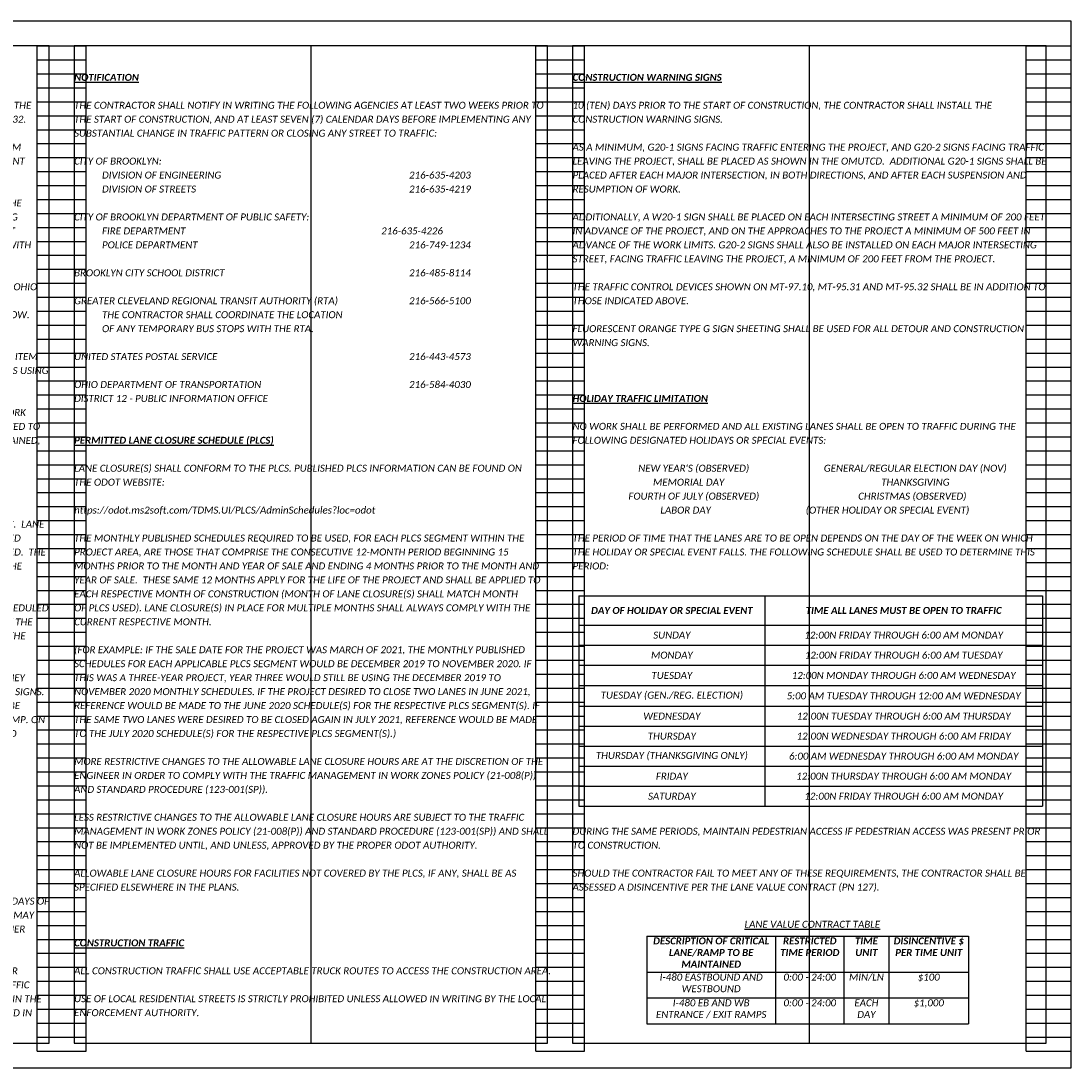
# Model space of a CAD drawing. Header units: feet. Extents: x 264.3 to 363.7, y -0.6 to 38.8.
# Tile 2 of 6: x 275.7 to 296.8, y 0 to 21. Entities that reach past the tile are written whole.
import ezdxf

# ---------------------------------------------------------------- set-up
doc = ezdxf.new("R2010")
doc.units = ezdxf.units.FT
doc.header["$MEASUREMENT"] = 0
doc.layers.add('0_Mview', color=8, linetype='Continuous', plot=False)
doc.layers.add('0_VIEW', color=7, linetype='Continuous', plot=False)
doc.layers.add('SH_Text', color=7, linetype='Continuous')
doc.layers.add('TX_P_1', color=7, linetype='Continuous')
doc.styles.add('P_Slanted-Normal LS 0.50', font='calibrii.ttf', dxfattribs={"height": 0.14})
doc.styles.add('P_Slanted_Normal', font='calibrii.ttf', dxfattribs={"height": 0.14})
doc.styles.get("Standard").update_dxf_attribs({"font": 'arial.ttf'})

# ---------------------------------------------------------------- blocks, each defined once
blk = doc.blocks.new('3COL')
at = {"layer": '0_VIEW', "color": 3, "linetype": 'Continuous'}
for p, q in [((11.76, 0.98), (11.76, 21.14)), ((11.76, 21.14), (12.74, 21.14)), ((12.74, 0.98), (12.74, 21.14)), ((21.76, 0.98), (21.76, 21.14)), ((21.76, 21.14), (22.74, 21.14)), ((22.74, 0.98), (22.74, 21.14)), ((31.6, 0.98), (31.6, 21.14)), ((31.6, 21.14), (32.5, 21.14)), ((32.5, 0.98), (32.5, 21.14)), ((11.76, 20.86), (12.74, 20.86)), ((21.76, 20.86), (22.74, 20.86)), ((31.6, 20.86), (32.5, 20.86)), ((11.76, 20.58), (12.74, 20.58)), ((21.76, 20.58), (22.74, 20.58)), ((31.6, 20.58), (32.5, 20.58)), ((11.76, 20.3), (12.74, 20.3)), ((21.76, 20.3), (22.74, 20.3)), ((31.6, 20.3), (32.5, 20.3)), ((11.76, 20.02), (12.74, 20.02)), ((21.76, 20.02), (22.74, 20.02)), ((31.6, 20.02), (32.5, 20.02)), ((11.76, 19.74), (12.74, 19.74)), ((21.76, 19.74), (22.74, 19.74)), ((31.6, 19.74), (32.5, 19.74)), ((11.76, 19.46), (12.74, 19.46)), ((21.76, 19.46), (22.74, 19.46)), ((31.6, 19.46), (32.5, 19.46)), ((11.76, 19.18), (12.74, 19.18)), ((21.76, 19.18), (22.74, 19.18)), ((31.6, 19.18), (32.5, 19.18)), ((11.76, 18.9), (12.74, 18.9)), ((21.76, 18.9), (22.74, 18.9)), ((31.6, 18.9), (32.5, 18.9)), ((11.76, 18.62), (12.74, 18.62)), ((21.76, 18.62), (22.74, 18.62)), ((31.6, 18.62), (32.5, 18.62)), ((11.76, 18.34), (12.74, 18.34)), ((21.76, 18.34), (22.74, 18.34)), ((31.6, 18.34), (32.5, 18.34)), ((11.76, 18.06), (12.74, 18.06)), ((21.76, 18.06), (22.74, 18.06)), ((31.6, 18.06), (32.5, 18.06)), ((11.76, 17.78), (12.74, 17.78)), ((21.76, 17.78), (22.74, 17.78)), ((31.6, 17.78), (32.5, 17.78)), ((11.76, 17.5), (12.74, 17.5)), ((21.76, 17.5), (22.74, 17.5)), ((31.6, 17.5), (32.5, 17.5)), ((11.76, 17.22), (12.74, 17.22)), ((21.76, 17.22), (22.74, 17.22)), ((31.6, 17.22), (32.5, 17.22)), ((11.76, 16.94), (12.74, 16.94)), ((21.76, 16.94), (22.74, 16.94)), ((31.6, 16.94), (32.5, 16.94)), ((11.76, 16.66), (12.74, 16.66)), ((21.76, 16.66), (22.74, 16.66)), ((31.6, 16.66), (32.5, 16.66)), ((11.76, 16.38), (12.74, 16.38)), ((21.76, 16.38), (22.74, 16.38)), ((31.6, 16.38), (32.5, 16.38)), ((11.76, 16.1), (12.74, 16.1)), ((21.76, 16.1), (22.74, 16.1)), ((31.6, 16.1), (32.5, 16.1)), ((11.76, 15.82), (12.74, 15.82)), ((21.76, 15.82), (22.74, 15.82)), ((31.6, 15.82), (32.5, 15.82)), ((11.76, 15.54), (12.74, 15.54)), ((21.76, 15.54), (22.74, 15.54)), ((31.6, 15.54), (32.5, 15.54)), ((11.76, 15.26), (12.74, 15.26)), ((21.76, 15.26), (22.74, 15.26)), ((31.6, 15.26), (32.5, 15.26)), ((11.76, 14.98), (12.74, 14.98)), ((21.76, 14.98), (22.74, 14.98)), ((31.6, 14.98), (32.5, 14.98)), ((11.76, 14.7), (12.74, 14.7)), ((21.76, 14.7), (22.74, 14.7)), ((31.6, 14.7), (32.5, 14.7)), ((11.76, 14.42), (12.74, 14.42)), ((21.76, 14.42), (22.74, 14.42)), ((31.6, 14.42), (32.5, 14.42)), ((11.76, 14.14), (12.74, 14.14)), ((21.76, 14.14), (22.74, 14.14)), ((31.6, 14.14), (32.5, 14.14)), ((11.76, 13.86), (12.74, 13.86)), ((21.76, 13.86), (22.74, 13.86)), ((31.6, 13.86), (32.5, 13.86)), ((11.76, 13.58), (12.74, 13.58)), ((21.76, 13.58), (22.74, 13.58)), ((31.6, 13.58), (32.5, 13.58)), ((11.76, 13.3), (12.74, 13.3)), ((21.76, 13.3), (22.74, 13.3)), ((31.6, 13.3), (32.5, 13.3)), ((11.76, 13.02), (12.74, 13.02)), ((21.76, 13.02), (22.74, 13.02)), ((31.6, 13.02), (32.5, 13.02)), ((11.76, 12.74), (12.74, 12.74)), ((21.76, 12.74), (22.74, 12.74)), ((31.6, 12.74), (32.5, 12.74)), ((11.76, 12.46), (12.74, 12.46)), ((21.76, 12.46), (22.74, 12.46)), ((31.6, 12.46), (32.5, 12.46)), ((11.76, 12.18), (12.74, 12.18)), ((21.76, 12.18), (22.74, 12.18)), ((31.6, 12.18), (32.5, 12.18)), ((11.76, 11.9), (12.74, 11.9)), ((21.76, 11.9), (22.74, 11.9)), ((31.6, 11.9), (32.5, 11.9)), ((11.76, 11.62), (12.74, 11.62)), ((21.76, 11.62), (22.74, 11.62)), ((31.6, 11.62), (32.5, 11.62)), ((11.76, 11.34), (12.74, 11.34)), ((21.76, 11.34), (22.74, 11.34)), ((31.6, 11.34), (32.5, 11.34)), ((11.76, 11.06), (12.74, 11.06)), ((21.76, 11.06), (22.74, 11.06)), ((31.6, 11.06), (32.5, 11.06)), ((11.76, 10.78), (12.74, 10.78)), ((21.76, 10.78), (22.74, 10.78)), ((31.6, 10.78), (32.5, 10.78)), ((11.76, 10.5), (12.74, 10.5)), ((21.76, 10.5), (22.74, 10.5)), ((31.6, 10.5), (32.5, 10.5)), ((11.76, 10.22), (12.74, 10.22)), ((21.76, 10.22), (22.74, 10.22)), ((31.6, 10.22), (32.5, 10.22)), ((11.76, 9.94), (12.74, 9.94)), ((21.76, 9.94), (22.74, 9.94)), ((31.6, 9.94), (32.5, 9.94)), ((11.76, 9.66), (12.74, 9.66)), ((21.76, 9.66), (22.74, 9.66)), ((31.6, 9.66), (32.5, 9.66)), ((11.76, 9.38), (12.74, 9.38)), ((21.76, 9.38), (22.74, 9.38)), ((31.6, 9.38), (32.5, 9.38)), ((11.76, 9.1), (12.74, 9.1)), ((21.76, 9.1), (22.74, 9.1)), ((31.6, 9.1), (32.5, 9.1)), ((11.76, 8.82), (12.74, 8.82)), ((21.76, 8.82), (22.74, 8.82)), ((31.6, 8.82), (32.5, 8.82)), ((11.76, 8.54), (12.74, 8.54)), ((21.76, 8.54), (22.74, 8.54)), ((31.6, 8.54), (32.5, 8.54)), ((11.76, 8.26), (12.74, 8.26)), ((21.76, 8.26), (22.74, 8.26)), ((31.6, 8.26), (32.5, 8.26)), ((11.76, 7.98), (12.74, 7.98)), ((21.76, 7.98), (22.74, 7.98)), ((31.6, 7.98), (32.5, 7.98)), ((11.76, 7.7), (12.74, 7.7)), ((21.76, 7.7), (22.74, 7.7)), ((31.6, 7.7), (32.5, 7.7)), ((11.76, 7.42), (12.74, 7.42)), ((21.76, 7.42), (22.74, 7.42)), ((31.6, 7.42), (32.5, 7.42)), ((11.76, 7.14), (12.74, 7.14)), ((21.76, 7.14), (22.74, 7.14)), ((31.6, 7.14), (32.5, 7.14)), ((11.76, 6.86), (12.74, 6.86)), ((21.76, 6.86), (22.74, 6.86)), ((31.6, 6.86), (32.5, 6.86)), ((11.76, 6.58), (12.74, 6.58)), ((21.76, 6.58), (22.74, 6.58)), ((31.6, 6.58), (32.5, 6.58)), ((11.76, 6.3), (12.74, 6.3)), ((21.76, 6.3), (22.74, 6.3)), ((31.6, 6.3), (32.5, 6.3)), ((11.76, 6.02), (12.74, 6.02)), ((21.76, 6.02), (22.74, 6.02)), ((31.6, 6.02), (32.5, 6.02)), ((11.76, 5.74), (12.74, 5.74)), ((21.76, 5.74), (22.74, 5.74)), ((31.6, 5.74), (32.5, 5.74)), ((11.76, 5.46), (12.74, 5.46)), ((21.76, 5.46), (22.74, 5.46)), ((31.6, 5.46), (32.5, 5.46)), ((11.76, 5.18), (12.74, 5.18)), ((21.76, 5.18), (22.74, 5.18)), ((31.6, 5.18), (32.5, 5.18)), ((11.76, 4.9), (12.74, 4.9)), ((21.76, 4.9), (22.74, 4.9)), ((31.6, 4.9), (32.5, 4.9)), ((11.76, 4.62), (12.74, 4.62)), ((21.76, 4.62), (22.74, 4.62)), ((31.6, 4.62), (32.5, 4.62)), ((11.76, 4.34), (12.74, 4.34)), ((21.76, 4.34), (22.74, 4.34)), ((31.6, 4.34), (32.5, 4.34)), ((11.76, 4.06), (12.74, 4.06)), ((21.76, 4.06), (22.74, 4.06)), ((31.6, 4.06), (32.5, 4.06)), ((11.76, 3.78), (12.74, 3.78)), ((21.76, 3.78), (22.74, 3.78)), ((31.6, 3.78), (32.5, 3.78)), ((11.76, 3.5), (12.74, 3.5)), ((21.76, 3.5), (22.74, 3.5)), ((31.6, 3.5), (32.5, 3.5)), ((11.76, 3.22), (12.74, 3.22)), ((21.76, 3.22), (22.74, 3.22)), ((31.6, 3.22), (32.5, 3.22)), ((11.76, 2.94), (12.74, 2.94)), ((21.76, 2.94), (22.74, 2.94)), ((31.6, 2.94), (32.5, 2.94)), ((11.76, 2.66), (12.74, 2.66)), ((21.76, 2.66), (22.74, 2.66)), ((31.6, 2.66), (32.5, 2.66)), ((11.76, 2.38), (12.74, 2.38)), ((21.76, 2.38), (22.74, 2.38)), ((31.6, 2.38), (32.5, 2.38)), ((11.76, 2.1), (12.74, 2.1)), ((21.76, 2.1), (22.74, 2.1)), ((31.6, 2.1), (32.5, 2.1)), ((11.76, 1.82), (12.74, 1.82)), ((21.76, 1.82), (22.74, 1.82)), ((31.6, 1.82), (32.5, 1.82)), ((11.76, 1.54), (12.74, 1.54)), ((21.76, 1.54), (22.74, 1.54)), ((31.6, 1.54), (32.5, 1.54)), ((11.76, 1.26), (12.74, 1.26)), ((21.76, 1.26), (22.74, 1.26)), ((31.6, 1.26), (32.5, 1.26)), ((11.76, 0.98), (12.74, 0.98)), ((21.76, 0.98), (22.74, 0.98)), ((31.6, 0.98), (32.5, 0.98))]:
    blk.add_line(p, q, dxfattribs=at)
at = {"layer": '0_VIEW', "color": 3}
blk.add_lwpolyline([(2, 0.64), (32.5, 0.64), (32.5, 21.64), (2, 21.64)], close=True, dxfattribs=at)
blk = doc.blocks.new('*T2044')
at = {"layer": 'SH_Text', "color": 0, "linetype": 'ByBlock', "lineweight": -2, "transparency": 16777216}
for p, q in [((0, 0), (9.302, 0)), ((0, 0), (0, -4.221)), ((3.735, 0), (3.735, -4.221)), ((9.302, 0), (9.302, -4.221)), ((0, -0.588), (9.302, -0.588)), ((0, -0.99), (9.302, -0.99)), ((0, -1.391), (9.302, -1.391)), ((0, -1.802), (9.302, -1.802)), ((0, -2.213), (9.302, -2.213)), ((0, -2.615), (9.302, -2.615)), ((0, -3.016), (9.302, -3.016)), ((0, -3.418), (9.302, -3.418)), ((0, -3.819), (9.302, -3.819)), ((0, -4.221), (9.302, -4.221))]:
    blk.add_line(p, q, dxfattribs=at)
at = {"layer": 'SH_Text', "color": 0, "transparency": 16777216, "char_height": 0.14, "attachment_point": 5}
for s, insert, width in [('{\\fCalibri|b1|i1|c0|p39;DAY OF HOLIDAY OR SPECIAL EVENT}', (1.868, -0.294), 3.61538), ('{\\fCalibri|b1|i1|c0|p39;TIME ALL LANES MUST BE OPEN TO TRAFFIC}', (6.519, -0.294), 5.44678), ('{\\fCalibri|b0|i1|c0|p39;SUNDAY}', (1.868, -0.789), 3.61538), ('{\\fCalibri|b0|i1|c0|p39;12:00N FRIDAY THROUGH 6:00 AM MONDAY}', (6.519, -0.789), 5.44678), ('{\\fCalibri|b0|i1|c0|p39;MONDAY}', (1.868, -1.191), 3.61538), ('{\\fCalibri|b0|i1|c0|p39;12:00N FRIDAY THROUGH 6:00 AM TUESDAY}', (6.519, -1.191), 5.44678), ('{\\fCalibri|b0|i1|c0|p39;TUESDAY}', (1.868, -1.597), 3.61538), ('{\\fCalibri|b0|i1|c0|p39;12:00N MONDAY THROUGH 6:00 AM WEDNESDAY}', (6.519, -1.597), 5.44678), ('{\\fCalibri|b0|i1|c0|p39;TUESDAY (GEN./REG. ELECTION)}', (1.868, -2.008), 3.61538), ('{\\fCalibri|b0|i1|c0|p39;5:00 AM TUESDAY THROUGH 12:00 AM WEDNESDAY}', (6.519, -2.008), 5.44678), ('{\\fCalibri|b0|i1|c0|p39;WEDNESDAY}', (1.868, -2.414), 3.61538), ('{\\fCalibri|b0|i1|c0|p39;12:00N TUESDAY THROUGH 6:00 AM THURSDAY}', (6.519, -2.414), 5.44678), ('{\\fCalibri|b0|i1|c0|p39;THURSDAY}', (1.868, -2.815), 3.61538), ('{\\fCalibri|b0|i1|c0|p39;12:00N WEDNESDAY THROUGH 6:00 AM FRIDAY}', (6.519, -2.815), 5.44678), ('{\\fCalibri|b0|i1|c0|p39;THURSDAY (THANKSGIVING ONLY)}', (1.868, -3.217), 3.61538), ('{\\fCalibri|b0|i1|c0|p39;6:00 AM WEDNESDAY THROUGH 6:00 AM MONDAY}', (6.519, -3.217), 5.44678), ('{\\fCalibri|b0|i1|c0|p39;FRIDAY}', (1.868, -3.618), 3.61538), ('{\\fCalibri|b0|i1|c0|p39;12:00N THURSDAY THROUGH 6:00 AM MONDAY}', (6.519, -3.618), 5.44678), ('{\\fCalibri|b0|i1|c0|p39;SATURDAY}', (1.868, -4.02), 3.61538), ('{\\fCalibri|b0|i1|c0|p39;12:00N FRIDAY THROUGH 6:00 AM MONDAY}', (6.519, -4.02), 5.44678)]:
    blk.add_mtext(s, dxfattribs=dict(at, insert=insert, width=width))
blk = doc.blocks.new('*T2045')
at = {"layer": 'SH_Text', "transparency": 16777216}
for p, q in [((0, 0), (6.456, 0)), ((0, 0), (0, -1.758)), ((2.582, 0), (2.582, -1.758)), ((3.955, 0), (3.955, -1.758)), ((4.856, 0), (4.856, -1.758)), ((6.456, 0), (6.456, -1.758)), ((0, -0.726), (6.456, -0.726)), ((0, -1.242), (6.456, -1.242)), ((0, -1.758), (6.456, -1.758))]:
    blk.add_line(p, q, dxfattribs=at)
at = {"layer": 'SH_Text', "color": 0, "transparency": 16777216, "char_height": 0.14, "attachment_point": 2, "style": 'P_Slanted-Normal LS 0.50'}
for s, insert, width in [('\\fCalibri|b1|i1|c00|p39;DESCRIPTION OF CRITICAL LANE/RAMP TO BE MAINTAINED', (1.291, -0.028), 2.47048), ('\\fCalibri|b1|i1|c00|p39;RESTRICTED TIME PERIOD', (3.269, -0.028), 1.26013), ('\\fCalibri|b1|i1|c00|p39;TIME UNIT', (4.405, -0.028), 0.7891), ('\\fCalibri|b1|i1|c00|p39;DISINCENTIVE $ PER TIME UNIT', (5.656, -0.028), 1.4882), ('I-480 EASTBOUND AND WESTBOUND', (1.291, -0.754), 2.47048), ('0:00 - 24:00', (3.269, -0.754), 1.26013), ('MIN/LN', (4.405, -0.754), 0.7891), ('$100', (5.656, -0.754), 1.4882), ('$1,000', (5.656, -1.27), 1.4882), ('I-480 EB AND WB ENTRANCE / EXIT RAMPS', (1.291, -1.27), 2.47048), ('0:00 - 24:00', (3.269, -1.27), 1.26013), ('EACH DAY', (4.405, -1.27), 0.7891)]:
    blk.add_mtext(s, dxfattribs=dict(at, insert=insert, width=width))

msp = doc.modelspace()

# ---------------------------------------------------------------- linework, layer by layer
at = {"layer": '0_VIEW'}
for p, q in [((281.538, 20.5), (281.538, 0.5)), ((291.538, 20.5), (291.538, 0.5))]:
    msp.add_line(p, q, dxfattribs=at)
for points in [[(266.788, 0.5), (276.288, 0.5), (276.288, 20.5), (266.788, 20.5)], [(276.788, 0.5), (286.288, 0.5), (286.288, 20.5), (276.788, 20.5)], [(286.788, 0.5), (296.288, 0.5), (296.288, 20.5), (286.788, 20.5)]]:
    msp.add_lwpolyline(points, close=True, dxfattribs=at)

# ---------------------------------------------------------------- block references
for name, p in [('*T2044', (286.912, 9.471)), ('*T2045', (288.278, 2.647))]:
    msp.add_blockref(name, p)
at = {"layer": '0_Mview'}
msp.add_blockref('3COL', (264.288, -0.64), dxfattribs=at)

# ---------------------------------------------------------------- texts
at = {"layer": 'SH_Text', "char_height": 0.14, "width": 9.5, "attachment_point": 1, "line_spacing_factor": 1.2, "style": 'P_Slanted_Normal'}
for s, insert in [('THROUGH TRAFFIC SHALL BE MAINTAINED AT ALL TIMES IN ACCORDANCE WITH SECTION 614 AND THE DETAILS AND NOTES ON STANDARD CONSTRUCTION DRAWINGS MT-97.10, MT-95.31, AND MT-95.32.\\P\\PTHE LENGTH AND DURATION OF LANE CLOSURES AND RESTRICTIONS SHALL BE KEPT TO A MINIMUM CONSISTENT WITH THE SPECIFICATION REQUIREMENTS FOR PROTECTION OF COMPLETED PAVEMENT COURSES, AND SHALL BE AT THE APPROVAL OF THE ENGINEER.\\P\\PTHE CONTRACTOR SHALL MAINTAIN SAFE AND SATISFACTORY ACCESS TO ABUTTING PROPERTY.  THE CONTRACTOR SHALL MAINTAIN ADEQUATE PEDESTRIAN WALKS AT ALL INTERSECTIONS, INCLUDING ASPHALT CONCRETE WALKS, WHERE DIRECTED BY THE ENGINEER. THE CONTRACTOR SHALL DIVERT TRAFFIC FROM NORMAL CHANNELS BY PLASTIC DRUMS, FLASHING ARROW BOARDS COMPLYING WITH SS821.\\P\\PALL CONSTRUCTION TRAFFIC CONTROL DEVICES USED FOR THIS PROJECT SHALL CONFORM TO THE OHIO MANUAL OF UNIFORM TRAFFIC CONTROL DEVICES FOR STREETS AND HIGHWAYS, AND SHALL BE FURNISHED, ERECTED, MAINTAINED, AND REMOVED BY THE CONTRACTOR, EXCEPT AS NOTED BELOW.\\P\\PTHE CONTRACTOR SHALL FURNISH AND MAINTAIN ALL NECESSARY SAFEGUARDS, SUCH AS TYPE III BARRICADES, LIGHTING, FLAGGERS, AND SUCH OTHER TRAFFIC CONTROL DEVICES AS PROVIDED IN ITEM 614, MAINTAINING TRAFFIC, SO AS TO AVOID DAMAGE AND/OR INJURY TO VEHICLES AND PERSONS USING THE ROADWAY DURING CONSTRUCTION.\\P\\PEXISTING TRAFFIC CONTROL DEVICES (SIGNS AND/OR TRAFFIC SIGNALS), LOCATED WITHIN THE WORK AREA, WHICH ARE REQUIRED FOR INTERIM OR PERMANENT TRAFFIC CONTROL, SHALL BE RELOCATED TO POINTS APPROVED BY THE ENGINEER.  APPROPRIATE TRAFFIC CONTROL DEVICES SHALL BE MAINTAINED, IN COMPLIANCE WITH THE OMUTCD, AT ALL TIMES WHILE TRAFFIC IS MAINTAINED.  THE COST OF RELOCATION, IF REQUIRED, SHALL BE INCLUDED IN THE LUMP SUM PRICE BID FOR ITEM 614 - MAINTAINING TRAFFIC.\\P\\PTHE LENGTH AND DURATION OF LANE CLOSURES AND/OR TRAFFIC RESTRICTIONS SHALL BE AT THE APPROVAL OF THE ENGINEER. THE INTENT IS TO MINIMIZE THE IMPACT TO THE TRAVELING PUBLIC.  LANE CLOSURES OR RESTRICTIONS OVER SEGMENTS OF THE PROJECT IN WHICH NO WORK IS ANTICIPATED WITHIN A REASONABLE TIME FRAME, AS DETERMINED BY THE ENGINEER, SHALL NOT BE PERMITTED.  THE LEVEL OF UTILIZATION OF MAINTENANCE OF TRAFFIC DEVICES SHALL BE COMMENSURATE WITH THE WORK IN PROGRESS.\\P\\PNOTICE OF CLOSURE SIGNS (W20-H13) SHALL BE ERECTED BY THE CONTRACTOR PRIOR TO THE SCHEDULED ROAD OR RAMP CLOSURE IN ACCORDANCE WITH THE NOTICE OF CLOSURE TIME TABLE BELOW. AT THE APPROVAL OF THE ENGINEER, PORTABLE CHANGEABLE MESSAGE SIGNS MAY BE USED IN LIEU OF THE STANDARD FLATSHEET SIGN FOR CLOSURE DURATIONS OF LESS THAN 1 WEEK.\\P\\P THE SIGNS SHALL BE ERECTED ON THE RIGHT-HAND SIDE OF THE ROAD/RAMP FACING TRAFFIC. THEY SHALL BE PLACED SO AS NOT TO INTERFERE WITH THE VISIBILITY OF ANY OTHER TRAFFIC CONTROL SIGNS. ON ROADWAYS, THEY SHOULD BE ERECTED AT OR NEAR THE POINT OF CLOSURE. THE SIGNS MAY BE ERECTED ANYWHERE ON RAMPS AS LONG AS THEY ARE VISIBLE TO THE MOTORISTS USING THE RAMP. ON ENTRANCE RAMPS, THE SIGN SHALL BE ERECTED WELL IN ADVANCE OF THE MERGE AREA TO AVOID DISTRACTING MOTORISTS. \\P\\P\\P\\P\\P\\P\\P\\P\\P\\P\\PTHE SIGN SHALL DISPLAY THE DATE OF THE CLOSURE IN MMM-DD FORMAT AND THE NUMBER OF DAYS OF THE CLOSURE. THE LAST LINE OF THE W20-H13 SIGN LISTS A PHONE NUMBER WHICH A MOTORIST MAY CALL FOR ADDITIONAL INFORMATION. THIS IS TO BE A SPECIFIC OFFICE WITHIN THE DISTRICT RATHER THAN THE GENERAL SWITCHBOARD NUMBER.\\P\\PALL WORK AND TRAFFIC CONTROL DEVICES SHALL BE IN ACCORDANCE WITH C&MS 614 AND OTHER APPLICABLE PORTIONS OF THE SPECIFICATIONS, AS WELL AS THE OHIO MANUAL OF UNIFORM TRAFFIC CONTROL DEVICES.  PAYMENT FOR ALL LABOR, EQUIPMENT, AND MATERIALS SHALL BE INCLUDED IN THE LUMP SUM CONTRACT PRICE FOR ITEM 614 - MAINTAINING TRAFFIC, UNLESS SEPARATELY ITEMIZED IN THE PLAN.', (266.788, 19.38)), ('\\PTHE CONTRACTOR SHALL NOTIFY IN WRITING THE FOLLOWING AGENCIES AT LEAST TWO WEEKS PRIOR TO THE START OF CONSTRUCTION, AND AT LEAST SEVEN (7) CALENDAR DAYS BEFORE IMPLEMENTING ANY SUBSTANTIAL CHANGE IN TRAFFIC PATTERN OR CLOSING ANY STREET TO TRAFFIC:\\P\\PCITY OF BROOKLYN:\\P^IDIVISION OF ENGINEERING^I^I^I^I^I^I^I216-635-4203\\P^IDIVISION OF STREETS^I^I^I^I^I^I^I^I216-635-4219\\P\\PCITY OF BROOKLYN DEPARTMENT OF PUBLIC SAFETY:\\P^IFIRE DEPARTMENT^I^I^I^I^I^I^I^I216-635-4226\\P^IPOLICE DEPARTMENT^I^I^I^I^I^I^I^I216-749-1234\\P\\PBROOKLYN CITY SCHOOL DISTRICT^I^I^I^I^I^I^I216-485-8114\\P\\PGREATER CLEVELAND REGIONAL TRANSIT AUTHORITY (RTA)^I^I^I216-566-5100\\P^ITHE CONTRACTOR SHALL COORDINATE THE LOCATION\\P^IOF ANY TEMPORARY BUS STOPS WITH THE RTA.\\P\\PUNITED STATES POSTAL SERVICE                       ^I^I^I^I^I216-443-4573\\P\\POHIO DEPARTMENT OF TRANSPORTATION^I^I^I^I^I^I216-584-4030\\PDISTRICT 12 - PUBLIC INFORMATION OFFICE', (276.788, 19.66)), ('10 (TEN) DAYS PRIOR TO THE START OF CONSTRUCTION, THE CONTRACTOR SHALL INSTALL THE CONSTRUCTION WARNING SIGNS. \\P\\PAS A MINIMUM, G20-1 SIGNS FACING TRAFFIC ENTERING THE PROJECT, AND G20-2 SIGNS FACING TRAFFIC LEAVING THE PROJECT, SHALL BE PLACED AS SHOWN IN THE OMUTCD.  ADDITIONAL G20-1 SIGNS SHALL BE PLACED AFTER EACH MAJOR INTERSECTION, IN BOTH DIRECTIONS, AND AFTER EACH SUSPENSION AND RESUMPTION OF WORK.\\P\\PADDITIONALLY, A W20-1 SIGN SHALL BE PLACED ON EACH INTERSECTING STREET A MINIMUM OF 200 FEET IN ADVANCE OF THE PROJECT, AND ON THE APPROACHES TO THE PROJECT A MINIMUM OF 500 FEET IN ADVANCE OF THE WORK LIMITS. G20-2 SIGNS SHALL ALSO BE INSTALLED ON EACH MAJOR INTERSECTING STREET, FACING TRAFFIC LEAVING THE PROJECT, A MINIMUM OF 200 FEET FROM THE PROJECT.\\P\\PTHE TRAFFIC CONTROL DEVICES SHOWN ON MT-97.10, MT-95.31 AND MT-95.32 SHALL BE IN ADDITION TO THOSE INDICATED ABOVE. \\P\\PFLUORESCENT ORANGE TYPE G SIGN SHEETING SHALL BE USED FOR ALL DETOUR AND CONSTRUCTION WARNING SIGNS.', (286.788, 19.38)), ("NO WORK SHALL BE PERFORMED AND ALL EXISTING LANES SHALL BE OPEN TO TRAFFIC DURING THE FOLLOWING DESIGNATED HOLIDAYS OR SPECIAL EVENTS:\\P\\P^I^I    NEW YEAR'S (OBSERVED)^I^I^IGENERAL/REGULAR ELECTION DAY (NOV)\\P^I^I          MEMORIAL DAY^I^I^I^I^I            THANKSGIVING\\P^I^IFOURTH OF JULY (OBSERVED)^I^I^I              CHRISTMAS (OBSERVED)\\P^I^I             LABOR DAY^I^I^I^I    (OTHER HOLIDAY OR SPECIAL EVENT)\\P\\PTHE PERIOD OF TIME THAT THE LANES ARE TO BE OPEN DEPENDS ON THE DAY OF THE WEEK ON WHICH THE HOLIDAY OR SPECIAL EVENT FALLS. THE FOLLOWING SCHEDULE SHALL BE USED TO DETERMINE THIS PERIOD:\\P\\P\\P\\P\\P\\P\\P\\P\\P\\P\\P\\P\\P\\P\\P\\P\\P\\P\\PDURING THE SAME PERIODS, MAINTAIN PEDESTRIAN ACCESS IF PEDESTRIAN ACCESS WAS PRESENT PRIOR TO CONSTRUCTION. \\P\\PSHOULD THE CONTRACTOR FAIL TO MEET ANY OF THESE REQUIREMENTS, THE CONTRACTOR SHALL BE ASSESSED A DISINCENTIVE PER THE LANE VALUE CONTRACT (PN 127). ", (286.788, 12.94)), ('\\PLANE CLOSURE(S) SHALL CONFORM TO THE PLCS.\\~PUBLISHED\\~PLCS\\~INFORMATION CAN BE FOUND ON THE\\~ODOT\\~WEBSITE:\\P\\P{\\C5;https://odot.ms2soft.com/TDMS.UI/PLCS/AdminSchedules?loc=odot}\\P\\PTHE MONTHLY PUBLISHED SCHEDULES REQUIRED TO BE USED, FOR EACH\\~PLCS\\~SEGMENT WITHIN THE PROJECT AREA, ARE THOSE THAT COMPRISE THE CONSECUTIVE 12-MONTH PERIOD BEGINNING 15 MONTHS PRIOR TO THE MONTH AND YEAR OF SALE AND ENDING 4 MONTHS PRIOR TO THE MONTH AND YEAR OF SALE. \\~THESE SAME 12 MONTHS APPLY FOR THE LIFE OF THE PROJECT AND SHALL BE APPLIED TO EACH RESPECTIVE MONTH OF CONSTRUCTION (MONTH OF LANE CLOSURE(S) SHALL MATCH MONTH OF\\~PLCS\\~USED). LANE CLOSURE(S) IN PLACE FOR MULTIPLE MONTHS SHALL ALWAYS COMPLY WITH THE CURRENT RESPECTIVE MONTH.\\~\\P\\P(FOR EXAMPLE: IF THE SALE DATE FOR THE PROJECT WAS MARCH OF 2021, THE MONTHLY PUBLISHED SCHEDULES FOR EACH APPLICABLE\\~PLCS\\~SEGMENT WOULD BE DECEMBER 2019 TO NOVEMBER 2020. IF THIS WAS A THREE-YEAR PROJECT, YEAR THREE WOULD STILL BE USING THE DECEMBER 2019 TO NOVEMBER 2020 MONTHLY SCHEDULES. IF THE PROJECT DESIRED TO CLOSE TWO LANES IN JUNE 2021, REFERENCE WOULD BE MADE TO THE JUNE 2020 SCHEDULE(S) FOR THE RESPECTIVE\\~PLCS\\~SEGMENT(S). IF THE SAME TWO LANES WERE DESIRED TO BE CLOSED AGAIN IN JULY 2021, REFERENCE WOULD BE MADE TO THE JULY 2020 SCHEDULE(S) FOR THE RESPECTIVE\\~PLCS\\~SEGMENT(S).)\\P\\PMORE RESTRICTIVE CHANGES TO THE ALLOWABLE LANE CLOSURE HOURS ARE AT THE DISCRETION OF THE ENGINEER IN ORDER TO COMPLY WITH THE TRAFFIC MANAGEMENT IN WORK ZONES POLICY (21-008(P)) AND STANDARD PROCEDURE (123-001(SP)).\\P\\~\\PLESS RESTRICTIVE CHANGES TO THE ALLOWABLE LANE CLOSURE HOURS ARE SUBJECT TO THE TRAFFIC MANAGEMENT IN WORK ZONES POLICY (21-008(P)) AND STANDARD PROCEDURE (123-001(SP)) AND SHALL NOT BE IMPLEMENTED UNTIL, AND UNLESS, APPROVED BY THE PROPER\\~ODOT\\~AUTHORITY. \\P\\PALLOWABLE LANE CLOSURE HOURS FOR FACILITIES NOT COVERED BY THE PLCS, IF ANY, SHALL BE AS SPECIFIED ELSEWHERE IN THE PLANS.', (276.788, 12.38)), ('ALL CONSTRUCTION TRAFFIC SHALL USE ACCEPTABLE TRUCK ROUTES TO ACCESS THE CONSTRUCTION AREA.\\P\\PUSE OF LOCAL RESIDENTIAL STREETS IS STRICTLY PROHIBITED UNLESS ALLOWED IN WRITING BY THE LOCAL ENFORCEMENT AUTHORITY.', (276.788, 2.02))]:
    msp.add_mtext(s, dxfattribs=dict(at, insert=insert))
at = {"layer": 'SH_Text', "linetype": 'Continuous', "insert": (291.598, 2.952), "char_height": 0.14, "width": 6.44, "attachment_point": 2, "line_spacing_factor": 0.9, "style": 'P_Slanted-Normal LS 0.50'}
msp.add_mtext('{\\LLANE VALUE CONTRACT TABLE}', dxfattribs=at)
at = {"layer": 'TX_P_1', "color": 3, "char_height": 0.14, "width": 9.5, "attachment_point": 1, "style": 'P_Slanted_Normal'}
for s, insert in [('{\\fCalibri|b1|i1|c0|p34;\\LNOTIFICATION}', (276.788, 19.94)), ('{\\fCalibri|b1|i1|c0|p34;\\LPERMITTED LANE CLOSURE SCHEDULE (PLCS)}', (276.788, 12.66))]:
    msp.add_mtext(s, dxfattribs=dict(at, insert=insert))
at = {"layer": 'TX_P_1', "color": 3, "char_height": 0.14, "width": 8.99494, "attachment_point": 1, "line_spacing_factor": 1.2, "style": 'P_Slanted_Normal'}
for s, insert in [('{\\fCalibri|b1|i1|c0|p34;\\LCONSTRUCTION WARNING SIGNS}', (286.788, 19.94)), ('{\\fCalibri|b1|i1|c0|p34;\\LHOLIDAY TRAFFIC LIMITATION}', (286.788, 13.5)), ('{\\fCalibri|b1|i1|c0|p34;\\LCONSTRUCTION TRAFFIC }', (276.788, 2.58))]:
    msp.add_mtext(s, dxfattribs=dict(at, insert=insert))

doc.saveas('drawing.dxf')
